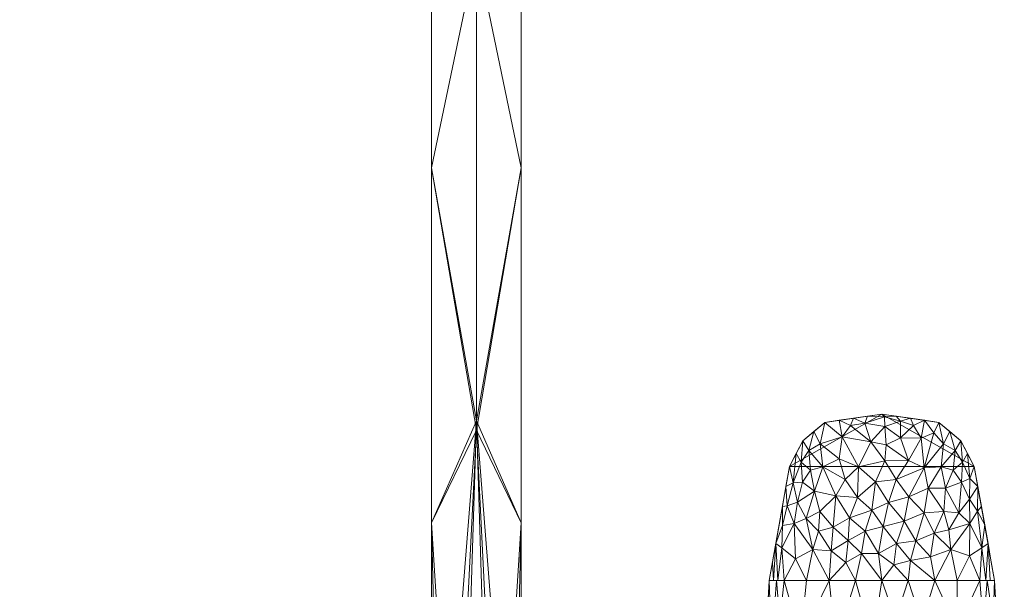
# Model space of a CAD drawing. Header units: millimetres. Extents: x -127 to 125, y 0 to 556.
# Tile 256 of 256: x -91 to 106, y 164 to 278. Entities that reach past the tile are written whole.
import ezdxf

# ---------------------------------------------------------------- set-up
doc = ezdxf.new("R2010")
doc.units = ezdxf.units.MM
doc.layers.add('A-GENM', color=13, linetype='Continuous')

# ---------------------------------------------------------------- blocks, each defined once
blk = doc.blocks.new('Model_FFAS1772-701GL0BF0 - Model_FFAS1772-701GL0BF0-354029-Preview')
at = {"layer": 'A-GENM', "lineweight": 9}
mesh = blk.add_polyface(dxfattribs=at)
corners = [(9, 106.14, 1196), (4.5, 106.14, 1188.21), (-4.5, 106.14, 1188.21), (-9, 106.14, 1196), (-9, 177.14, 1196), (-9, 248.14, 1196), (-9, 319.14, 1196), (-9, 390.14, 1196), (-4.49, 390.14, 1188.2), (4.49, 390.14, 1188.2), (9, 390.14, 1196), (9, 319.14, 1196), (9, 248.14, 1196), (9, 177.14, 1196), (0, 291.26, 1187), (0, 195.67, 1187)]
mesh.append_faces([[corners[k] for k in face] for face in [(13, 15, 12), (12, 14, 11), (5, 15, 4)]], dxfattribs={"vtx0": -1, "vtx1": -1})
mesh.append_faces([[corners[k] for k in face] for face in [(4, 15, 2), (15, 13, 1), (14, 9, 11), (14, 15, 5), (6, 8, 14), (15, 14, 12)]], dxfattribs={"vtx0": -1, "vtx1": -1, "vtx2": -1})
mesh.append_faces([[corners[k] for k in face] for face in [(14, 8, 9)]], dxfattribs={"vtx0": -1, "vtx2": -1})
mesh.append_faces([[corners[k] for k in face] for face in [(10, 11, 9)]], dxfattribs={"vtx1": -1})
mesh.append_faces([[corners[k] for k in face] for face in [(1, 2, 15), (5, 6, 14)]], dxfattribs={"vtx1": -1, "vtx2": -1})
mesh.append_faces([[corners[k] for k in face] for face in [(13, 0, 1), (2, 3, 4), (6, 7, 8)]], dxfattribs={"vtx2": -1})
mesh = blk.add_polyface(dxfattribs=at)
corners = [(9, 106.14, 1196), (9, 177.14, 1196), (9, 248.14, 1196), (9, 319.14, 1196), (9, 390.14, 1196), (4.49, 390.14, 1203.8), (-4.49, 390.14, 1203.8), (-9, 390.14, 1196), (-9, 319.14, 1196), (-9, 248.14, 1196), (-9, 177.14, 1196), (-9, 106.14, 1196), (-7.26, 106.14, 1201.32), (-2.85, 106.14, 1204.54), (2.85, 106.14, 1204.54), (7.26, 106.14, 1201.32), (0, 291.26, 1205), (0, 197.55, 1205)]
mesh.append_faces([[corners[k] for k in face] for face in [(13, 17, 12), (9, 16, 8), (10, 17, 9), (2, 17, 1)]], dxfattribs={"vtx0": -1, "vtx1": -1})
mesh.append_faces([[corners[k] for k in face] for face in [(10, 12, 17), (16, 6, 8), (15, 1, 17), (17, 16, 9), (16, 17, 2), (3, 5, 16)]], dxfattribs={"vtx0": -1, "vtx1": -1, "vtx2": -1})
mesh.append_faces([[corners[k] for k in face] for face in [(17, 14, 15), (16, 5, 6)]], dxfattribs={"vtx0": -1, "vtx2": -1})
mesh.append_faces([[corners[k] for k in face] for face in [(7, 8, 6), (0, 1, 15)]], dxfattribs={"vtx1": -1})
mesh.append_faces([[corners[k] for k in face] for face in [(2, 3, 16), (13, 14, 17)]], dxfattribs={"vtx1": -1, "vtx2": -1})
mesh.append_faces([[corners[k] for k in face] for face in [(10, 11, 12), (3, 4, 5)]], dxfattribs={"vtx2": -1})
mesh = blk.add_polyface(dxfattribs=at)
corners = [(-70.97, 121.7, 22.83), (-91.46, 121.7, 22.83), (-91.41, 107.91, 22.83), (-91.1, 94.12, 22.83), (-90.18, 80.36, 22.83), (-87.65, 66.81, 22.83), (-81.04, 54.82, 22.83), (-69.13, 48.16, 22.83), (-55.37, 45.88, 22.83), (-41.56, 45.34, 22.83), (41.49, 45.34, 22.83), (82.81, 47.35, 22.83), (92.93, 49.61, 22.83), (101.56, 55.07, 22.83), (105.22, 64.61, 22.83), (105.73, 74.97, 22.83), (105.69, 97.02, 22.83), (105.52, 119.08, 22.83), (105.04, 142.34, 22.83), (103.8, 165.57, 22.83), (99.73, 188.41, 22.83), (97.04, 193.54, 22.83), (92.63, 197.24, 22.83), (81.22, 198.91, 22.83), (69.81, 197.24, 22.83), (65.39, 193.54, 22.83), (62.7, 188.41, 22.83), (58.64, 165.57, 22.83), (57.4, 142.34, 22.83), (56.91, 119.08, 22.83), (55.99, 113.15, 22.83), (52.79, 108.11, 22.83), (47.53, 105.3, 22.83), (41.56, 104.59, 22.83), (-0.01, 104.69, 22.83), (-41.56, 104.59, 22.83), (-51.25, 104.92, 22.83), (-60.78, 106.72, 22.83), (-68.7, 112.28, 22.83)]
mesh.append_faces([[corners[k] for k in face] for face in [(26, 23, 24, 25), (14, 12, 13), (7, 5, 6)]], dxfattribs={"vtx0": -1})
mesh.append_faces([[corners[k] for k in face] for face in [(34, 10, 33), (33, 10, 32), (31, 16, 30)]], dxfattribs={"vtx0": -1, "vtx1": -1})
mesh.append_faces([[corners[k] for k in face] for face in [(26, 20, 23)]], dxfattribs={"vtx0": -1, "vtx1": -1, "vtx2": -1})
mesh.append_faces([[corners[k] for k in face] for face in [(30, 16, 17, 29), (11, 31, 32, 10), (3, 37, 38, 2), (36, 7, 8)]], dxfattribs={"vtx0": -1, "vtx2": -1})
mesh.append_faces([[corners[k] for k in face] for face in [(4, 5, 37, 3)]], dxfattribs={"vtx1": -1, "vtx2": -1})
mesh.append_faces([[corners[k] for k in face] for face in [(15, 16, 31, 11), (36, 37, 5, 7)]], dxfattribs={"vtx1": -1, "vtx2": -1, "vtx3": -1})
mesh.append_faces([[corners[k] for k in face] for face in [(19, 20, 26, 27), (18, 19, 27, 28), (14, 15, 11, 12), (17, 18, 28, 29), (34, 35, 9, 10), (8, 9, 35, 36)]], dxfattribs={"vtx1": -1, "vtx3": -1})
mesh.append_faces([[corners[k] for k in face] for face in [(0, 1, 2, 38)]], dxfattribs={"vtx2": -1})
mesh.append_faces([[corners[k] for k in face] for face in [(20, 21, 22, 23)]], dxfattribs={"vtx3": -1})
mesh = blk.add_polyface(dxfattribs=at)
corners = [(103.8, 165.57, 22.83), (100.8, 165.57, 12.63), (91.79, 165.57, 6.97), (81.22, 165.57, 5.72), (70.65, 165.57, 6.97), (61.64, 165.57, 12.63), (58.64, 165.57, 22.83), (62.7, 188.41, 22.83), (65.39, 193.54, 22.83), (69.81, 197.24, 22.83), (81.22, 198.91, 22.83), (81.22, 198.91, 22.83), (81.22, 198.91, 22.83), (81.22, 198.91, 22.83), (81.22, 198.91, 22.83), (81.22, 198.91, 22.83), (81.22, 198.91, 22.83), (81.22, 198.91, 22.83), (81.22, 198.91, 22.83), (81.22, 198.91, 22.83), (81.22, 198.91, 22.83), (92.63, 197.24, 22.83), (97.04, 193.54, 22.83), (99.73, 188.41, 22.83), (81.83, 189.51, 10.52), (75.51, 198.07, 22.83), (86.92, 198.07, 22.83), (81.81, 196.41, 15.07), (84.07, 198.49, 22.83), (81.75, 198.35, 18.74), (93.63, 179.43, 10.6), (68.8, 179.43, 10.6), (78.36, 198.49, 22.83), (93.08, 188.32, 13.37), (69.36, 188.32, 13.37), (76.36, 182.21, 8.87), (86.59, 182.31, 8.97), (77.83, 197.09, 16.45), (73.23, 194.31, 14.98), (78.98, 193.31, 12.49), (76.56, 188.31, 10.5), (97.13, 185.25, 15.55), (101.15, 180.43, 22.83), (98.8, 177.03, 13.99), (65.3, 185.25, 15.55), (61.28, 180.43, 22.83), (63.64, 177.03, 13.99), (88, 173.52, 7.57), (81.5, 176.43, 7.48), (74.47, 173.59, 7.57), (95.04, 171.82, 9.53), (67.39, 171.82, 9.53), (84.92, 197.49, 17.28), (89.08, 194.06, 14.69), (84.97, 194.12, 13.29), (86.52, 189.62, 11.13), (87.57, 196.6, 16.89), (89.77, 197.66, 22.83), (102.47, 173, 22.83), (59.96, 173, 22.83), (84.07, 185.78, 9.47), (82.51, 181.21, 8.33), (79.94, 185.36, 9.25), (102.02, 165.57, 16.79), (101.26, 172.11, 15.81), (60.41, 165.57, 16.79), (61.17, 172.11, 15.8), (79.23, 179.65, 8.07), (77.84, 175.49, 7.46), (75.93, 165.57, 6.35), (80.56, 171.02, 6.63), (86.5, 165.57, 6.35), (74.73, 178.17, 8.34), (71.99, 182.53, 10.01), (71.47, 176.25, 8.78), (71.03, 171.53, 8.01), (74.02, 169.23, 6.9), (77.13, 171.03, 6.8), (68.54, 175.48, 9.78), (66.08, 178, 11.95), (64.3, 181.29, 14.88), (62.27, 180.54, 17.76), (63.44, 185.12, 18.3), (64.05, 190.98, 22.83), (65.04, 189.27, 18.63), (67.6, 195.39, 22.83), (68.85, 192.91, 16.99), (66.91, 187.7, 15.09), (67.74, 183.47, 12.48), (66.57, 191.63, 18.48), (61.33, 176.59, 17.62), (61.99, 184.42, 22.83), (84.13, 172.97, 7.02), (85.69, 177.5, 7.91), (89.66, 179.13, 8.98), (90.5, 184.08, 10.46), (91.7, 175.08, 8.79), (90.96, 170.33, 7.66), (83.6, 168.75, 6.32), (93.93, 184.04, 12.16), (86.95, 169.62, 6.75), (89.71, 188.11, 11.51), (96.29, 165.57, 9.8), (66.14, 165.57, 9.8), (63.9, 169.92, 11.46), (98.75, 170.52, 11.84), (94.63, 175.76, 10.22), (96.6, 179.16, 12.51), (98.76, 181.89, 16.02), (100.35, 179.49, 17.54), (100.44, 184.42, 22.83), (101.81, 176.71, 22.83), (98.85, 186, 18.64), (98.39, 190.98, 22.83), (97.39, 189.27, 18.64), (94.83, 195.39, 22.83), (93.58, 192.91, 16.99), (95.52, 187.7, 15.09), (95.87, 191.63, 18.48), (91.61, 195.15, 17.68), (72.66, 197.66, 22.83), (74.96, 196.63, 16.89), (72.67, 189.93, 12.32), (73.89, 185.83, 10.32), (82.1, 192.77, 12.06), (102.91, 165.57, 19.81), (103.13, 169.28, 22.83), (59.3, 169.28, 22.83), (59.52, 165.57, 19.81)]
mesh.append_faces([[corners[k] for k in face] for face in [(28, 29, 20)]], dxfattribs={"vtx0": -1})
mesh.append_faces([[corners[k] for k in face] for face in [(23, 112, 113), (32, 37, 25), (1, 64, 63), (21, 119, 57), (4, 76, 69), (9, 86, 85), (102, 105, 1), (110, 112, 23), (22, 118, 115), (25, 121, 120), (59, 128, 127)]], dxfattribs={"vtx0": -1, "vtx1": -1})
mesh.append_faces([[corners[k] for k in face] for face in [(108, 43, 107), (40, 39, 24), (96, 106, 50), (114, 112, 41), (108, 109, 43), (56, 52, 26), (93, 47, 92), (27, 54, 124), (37, 29, 27), (52, 27, 29), (115, 118, 116), (93, 94, 47), (28, 52, 29), (32, 29, 37), (83, 84, 82), (55, 24, 124), (79, 80, 88), (47, 94, 96), (82, 81, 91), (68, 72, 67), (35, 67, 72), (73, 35, 72), (121, 25, 37), (52, 54, 27), (30, 94, 95), (38, 40, 122), (51, 103, 104), (24, 55, 60), (87, 44, 84), (39, 37, 27), (38, 122, 86), (60, 62, 24), (121, 39, 38), (35, 73, 123), (38, 39, 40), (106, 107, 43), (95, 99, 30), (109, 111, 64), (105, 102, 50), (88, 44, 87), (59, 66, 65), (79, 31, 78), (80, 44, 88), (46, 51, 104), (70, 98, 3), (61, 60, 36), (92, 70, 48), (75, 76, 4), (69, 76, 77), (75, 51, 78), (43, 64, 105), (96, 97, 47), (31, 73, 74), (56, 57, 53), (56, 54, 52), (21, 116, 119), (95, 101, 33), (55, 54, 53), (39, 124, 24), (119, 101, 53), (55, 101, 60), (54, 56, 53), (36, 93, 61), (1, 105, 64), (90, 45, 81), (62, 40, 24), (48, 67, 61), (62, 35, 40), (60, 61, 62), (62, 61, 67), (43, 109, 64), (68, 67, 48), (62, 67, 35), (77, 68, 70), (68, 49, 72), (70, 68, 48), (100, 97, 2), (74, 72, 49), (92, 98, 70), (72, 74, 73), (73, 31, 88), (34, 122, 123), (75, 74, 49), (78, 31, 74), (76, 75, 49), (4, 51, 75), (77, 76, 49), (68, 77, 49), (77, 70, 3), (75, 78, 74), (79, 51, 46), (51, 79, 78), (79, 46, 80), (81, 80, 46), (82, 44, 80), (90, 46, 66), (81, 82, 80), (89, 86, 34), (82, 84, 44), (38, 86, 9), (34, 87, 89), (87, 84, 89), (34, 73, 88), (88, 87, 34), (79, 88, 31), (8, 89, 84), (86, 89, 85), (46, 90, 81), (59, 90, 66), (48, 61, 93), (98, 100, 71), (48, 93, 92), (94, 93, 36), (95, 94, 36), (94, 30, 96), (36, 60, 101), (95, 33, 99), (106, 96, 30), (97, 50, 2), (50, 97, 96), (100, 92, 47), (117, 99, 33), (107, 99, 41), (92, 100, 98), (97, 100, 47), (36, 101, 95), (53, 101, 55), (5, 66, 104), (46, 104, 66), (43, 105, 50), (107, 106, 30), (43, 50, 106), (99, 107, 30), (108, 107, 41), (41, 112, 108), (108, 110, 109), (108, 112, 110), (114, 41, 117), (112, 114, 113), (101, 116, 33), (114, 118, 22), (117, 118, 114), (99, 117, 41), (118, 33, 116), (118, 117, 33), (101, 119, 116), (57, 119, 53), (39, 121, 37), (120, 121, 38), (123, 122, 40), (86, 122, 34), (35, 123, 40), (34, 123, 73), (27, 124, 39), (55, 124, 54), (58, 63, 64)]], dxfattribs={"vtx0": -1, "vtx1": -1, "vtx2": -1})
mesh.append_faces([[corners[k] for k in face] for face in [(38, 9, 120), (89, 8, 85), (51, 4, 103), (56, 26, 57), (66, 5, 65), (59, 65, 128), (90, 59, 45), (77, 3, 69), (82, 7, 83), (81, 45, 91), (100, 2, 71), (104, 103, 5), (64, 111, 58), (114, 22, 113), (116, 21, 115), (58, 125, 63)]], dxfattribs={"vtx0": -1, "vtx2": -1})
mesh.append_faces([[corners[k] for k in face] for face in [(28, 26, 52), (91, 7, 82), (83, 8, 84), (71, 3, 98), (102, 2, 50), (42, 111, 109), (110, 42, 109)]], dxfattribs={"vtx1": -1, "vtx2": -1})
mesh.append_faces([[corners[k] for k in face] for face in [(32, 10, 29), (126, 0, 125, 58), (128, 6, 127)]], dxfattribs={"vtx2": -1})
mesh = blk.add_polyface(dxfattribs=at)
corners = [(58.64, 165.57, 22.83), (61.64, 165.57, 12.63), (70.65, 165.57, 6.97), (81.22, 165.57, 5.72), (91.79, 165.57, 6.97), (100.8, 165.57, 12.63), (103.8, 165.57, 22.83), (105.04, 142.34, 22.83), (105.52, 119.08, 22.83), (103.28, 119.08, 9.74), (94.25, 119.08, 0), (81.22, 119.08, -2.58), (68.18, 119.08, 0), (59.15, 119.08, 9.74), (56.91, 119.08, 22.83), (57.4, 142.34, 22.83), (75.89, 142.32, 1.88), (96.61, 143.01, 5.33), (62.67, 140.96, 7.57), (86.54, 148.79, 3.03), (103.35, 149.83, 14.58), (59.09, 152.37, 15.03), (58.55, 138.3, 14.19), (58.03, 119.08, 16.29), (57.23, 134.43, 22.83), (57.53, 136.56, 18.48), (58.23, 128.24, 13.7), (63.67, 119.08, 4.87), (60.75, 131.37, 8.53), (65.84, 130.63, 3.29), (74.7, 119.08, -1.29), (77.86, 130.25, -0.46), (87.89, 131.83, 0.23), (68.72, 141.88, 3.64), (64.94, 153.83, 7.65), (71.99, 153.1, 4.49), (79.36, 153.41, 3.58), (71.3, 128, 0.33), (82.46, 138.9, 0.98), (103.91, 134.48, 13.7), (98.77, 119.08, 4.87), (97.16, 130.39, 3.64), (100.97, 137.65, 8.47), (101.75, 127.65, 8.07), (100.53, 147.34, 9.4), (96.28, 155.79, 7.2), (101.57, 156.41, 12.17), (102.3, 165.57, 17.73), (104.42, 153.95, 22.83), (104.58, 146.08, 18.64), (103.5, 157.7, 16.58), (104.4, 119.08, 16.29), (105.2, 134.43, 22.83), (104.91, 136.58, 18.53), (104.78, 127.76, 16.06), (86.5, 165.57, 6.35), (89.19, 157.18, 4.92), (92.32, 148.83, 4.29), (91.79, 139, 2.43), (83.96, 157.81, 4.41), (92.72, 130.59, 1.32), (87.18, 139.78, 1.52), (60.14, 165.57, 17.73), (58.02, 153.95, 22.83), (87.73, 119.08, -1.29), (83.08, 127.69, -1), (61.56, 149.62, 10.16), (60.75, 157.67, 12.56), (66.14, 165.57, 9.8), (75.93, 165.57, 6.35), (96.29, 165.57, 9.8), (57.96, 146.51, 18.1)]
mesh.append_faces([[corners[k] for k in face] for face in [(27, 29, 12), (23, 26, 13), (13, 28, 27), (6, 50, 47), (52, 53, 7), (9, 54, 51), (1, 67, 62), (2, 34, 68), (69, 35, 2), (5, 45, 70)]], dxfattribs={"vtx0": -1, "vtx1": -1})
mesh.append_faces([[corners[k] for k in face] for face in [(67, 34, 66), (34, 33, 18), (35, 36, 16), (37, 16, 31), (20, 48, 49), (24, 26, 23), (38, 65, 31), (28, 26, 22), (58, 60, 32), (21, 22, 71), (24, 25, 26), (37, 33, 16), (45, 5, 46), (28, 22, 18), (31, 65, 11), (46, 47, 50), (55, 56, 59), (54, 9, 43), (21, 66, 22), (20, 39, 42), (71, 63, 21), (44, 20, 42), (71, 25, 15), (25, 22, 26), (27, 28, 29), (28, 18, 29), (26, 28, 13), (33, 29, 18), (29, 37, 12), (38, 32, 65), (38, 31, 16), (57, 58, 61), (18, 66, 34), (35, 16, 33), (34, 67, 1), (34, 2, 35), (34, 35, 33), (35, 69, 36), (38, 36, 19), (33, 37, 29), (31, 30, 37), (36, 38, 16), (32, 61, 58), (58, 41, 60), (42, 43, 41), (42, 41, 17), (42, 17, 44), (54, 43, 39), (41, 43, 40), (39, 43, 42), (45, 44, 17), (46, 20, 44), (56, 57, 19), (45, 46, 44), (50, 20, 46), (53, 49, 7), (39, 20, 49), (48, 20, 50), (53, 54, 39), (49, 53, 39), (52, 54, 53), (17, 57, 45), (45, 56, 4), (59, 19, 36), (45, 57, 56), (58, 57, 17), (41, 58, 17), (32, 38, 61), (19, 59, 56), (3, 59, 36), (41, 10, 60), (60, 64, 32), (38, 19, 61), (57, 61, 19), (64, 65, 32), (22, 66, 18), (67, 66, 21), (62, 67, 21), (71, 22, 25)]], dxfattribs={"vtx0": -1, "vtx1": -1, "vtx2": -1})
mesh.append_faces([[corners[k] for k in face] for face in [(25, 24, 15), (21, 0, 62), (41, 40, 10), (31, 11, 30), (37, 30, 12), (45, 4, 70), (46, 5, 47), (49, 48, 7), (71, 15, 63), (65, 64, 11), (34, 1, 68)]], dxfattribs={"vtx0": -1, "vtx2": -1})
mesh.append_faces([[corners[k] for k in face] for face in [(10, 64, 60), (6, 48, 50), (55, 4, 56), (3, 55, 59), (8, 51, 54), (9, 40, 43), (52, 8, 54), (63, 0, 21), (69, 3, 36)]], dxfattribs={"vtx1": -1, "vtx2": -1})
mesh.append_faces([[corners[k] for k in face] for face in [(23, 14, 24)]], dxfattribs={"vtx2": -1})

msp = doc.modelspace()

# ---------------------------------------------------------------- block references
at = {"layer": 'A-GENM', "lineweight": 9}
msp.add_blockref('Model_FFAS1772-701GL0BF0 - Model_FFAS1772-701GL0BF0-354029-Preview', (0, 0), dxfattribs=at)

doc.saveas('drawing.dxf')
